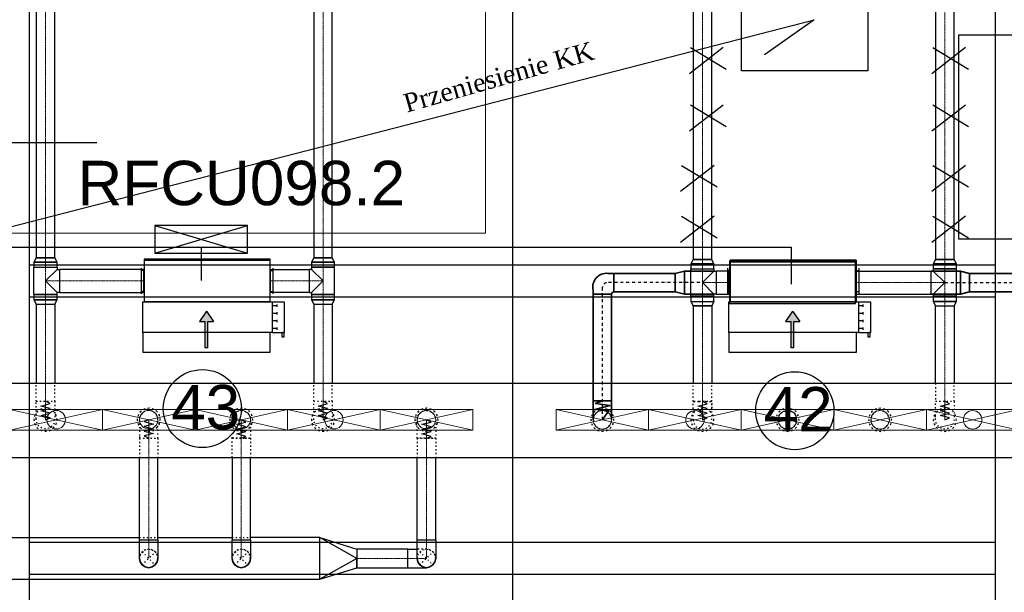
# Model space of a CAD drawing. Header units: centimetres. Extents: x -149939 to 48626, y -46000 to 152985.
# Tile 85 of 256: x -45862 to -35226, y 54138 to 60329. Entities that reach past the tile are written whole.
import ezdxf
from ezdxf import colors
from ezdxf.entities.mleader import LeaderData, LeaderLine
from ezdxf.math import Vec2, Vec3

# ---------------------------------------------------------------- set-up
doc = ezdxf.new("R2010")
doc.units = ezdxf.units.CM
doc.header["$LTSCALE"] = 50
for name, pattern in [('01-103-Went PP_poziom-0_5$0$DASHDOT', [25.4, 12.7, -6.35, 0, -6.35]), ('CADVENT_CENTERLINE', [9.9, 7.4, -1, 0.5, -1]), ('CADVENT_HIDDEN', [0.8, 0.25, -0.55]), ('Kondygnacja  -0_5$0$HIDDEN', [9.525, 6.35, -3.175]), ('Kondygnacja  -0_5$0$HIDDEN2', [4.7625, 3.175, -1.5875]), ('Osie rzutów$0$DASHDOT2', [12.7, 6.35, -3.175, 0, -3.175])]:
    doc.linetypes.add(name, pattern=pattern)
for name, color, linetype in [('01-103-Went PP_poziom-0_5$0$L_Nawiew', 7, 'Continuous'), ('bgde-nawiewDETAILS', 1, 'Continuous'), ('bgde-nawiewEXP', 7, 'Continuous'), ('bgde-nawiewHIDDEN', 250, 'Continuous'), ('bgde-wywiewSOL', 5, 'Continuous'), ('IS_zmiany 2024', 1, 'Continuous'), ('Kondygnacja  -0_5$0$ARCH_KONSTR_POWYŻEJ RZUTU', 8, 'Kondygnacja  -0_5$0$HIDDEN'), ('Kondygnacja  -0_5$0$ARCH_KONSTR_POWYŻEJ RZUTU_IST', 8, 'Kondygnacja  -0_5$0$HIDDEN2'), ('Osie rzutów$0$ARCH_INFO_OSIE_IST', 8, 'Osie rzutów$0$DASHDOT2'), ('Osie rzutów$0$ARCH_INFO_OSIE_OPISY_IST', 8, 'Continuous')]:
    doc.layers.add(name, color=color, linetype=linetype)
for name, color, linetype, lineweight in [('bgde-nawiewCEN', 7, 'Continuous', 13), ('bgde_nawiewnik', 11, 'Continuous', 5), ('RFCU', 6, 'Continuous', 30)]:
    doc.layers.add(name, color=color, linetype=linetype, lineweight=lineweight)
doc.styles.add('Arial', font='ARIAL.TTF')

# ---------------------------------------------------------------- blocks, each defined once
blk = doc.blocks.new('Osie rzutów')
at = {"layer": 'Osie rzutów$0$ARCH_INFO_OSIE_IST', "ltscale": 10}
for p, q in [((8060, 12510), (8060, 4623.26)), ((4436.04, 10400), (13655, 10400))]:
    blk.add_line(p, q, dxfattribs=at)
blk = doc.blocks.new('Kondygnacja  -0_5$0$konstrukcja istniejąca -0.5')
at = {"layer": 'Kondygnacja  -0_5$0$ARCH_KONSTR_POWYŻEJ RZUTU_IST', "ltscale": 10}
for points in [[(7538, 10975), (7538, 9825)], [(8582, 9825), (8582, 10975)], [(7538, 10267.9), (8582, 10267.9)], [(8582, 10232.9), (7538, 10232.9)], [(7538, 9967.9), (8582, 9967.9)], [(8582, 9932.9), (7538, 9932.9)]]:
    blk.add_lwpolyline(points, dxfattribs=at)
blk = doc.blocks.new('A$C066D7839')
at = {"layer": 'bgde_nawiewnik', "color": 7}
for p, q in [((-50, -11.15), (-50, 11.15)), ((-50, 11.15), (50, 11.15)), ((-50, -11.15), (50, 11.15)), ((50, -11.15), (-50, 11.15)), ((50, 11.15), (50, -11.15)), ((50, -11.15), (-50, -11.15))]:
    blk.add_line(p, q, dxfattribs=at)
blk.add_circle((0, 0), 10, dxfattribs=at)
blk = doc.blocks.new('A$C5B3E7367')
at = {"layer": '01-103-Went PP_poziom-0_5$0$L_Nawiew'}
h = blk.add_hatch(color=256, dxfattribs=at)
h.paths.add_polyline_path([(215, 704), (215, 674), (332, 674), (332, 612), (446, 689), (332, 766), (332, 704)])
h.paths.add_polyline_path([(48, 704), (48, 674), (215, 674), (215, 704)])
for p, q in [((215, 1525), (165, 1525)), ((165, 1525), (165, 1505)), ((165, 1505), (215, 1505)), ((215, 1400), (215, 1530)), ((545, 1530), (215, 1530)), ((215, 1530), (215, 1515)), ((545, 1400), (545, 1530)), ((545, 1400), (215, 1400)), ((215, 1400), (215, 1378)), ((244, 1452), (269, 1452)), ((256, 1452), (256, 1400)), ((326, 1452), (351, 1452)), ((339, 1452), (339, 1400)), ((409, 1452), (434, 1452)), ((421, 1452), (421, 1400)), ((491, 1452), (516, 1452)), ((504, 1452), (504, 1400)), ((545, 0), (545, 1400)), ((0, 1378), (215, 1378)), ((0, 0), (0, 1378)), ((215, 1378), (215, 0)), ((446, 689), (332, 766)), ((332, 704), (332, 766)), ((48, 704), (332, 704)), ((48, 704), (48, 674)), ((48, 674), (332, 674)), ((446, 689), (332, 612)), ((332, 612), (332, 674)), ((215, 0), (0, 0)), ((215, 0), (545, 0))]:
    blk.add_line(p, q, dxfattribs=at)
blk = doc.blocks.new('A$C53CA46B8')
at = {"layer": 'bgde-wywiewSOL'}
for p, q in [((200, 481), (-250, 481)), ((-250, 481), (-250, -879)), ((113, 511), (-162, 511)), ((-137, 481), (-137, 511)), ((88, 481), (88, 511)), ((200, 481), (200, -879)), ((200, -879), (-250, -879)), ((113, -909), (-162, -909)), ((-137, -879), (-137, -909)), ((88, -879), (88, -909))]:
    blk.add_line(p, q, dxfattribs=at)
at = {"layer": '01-103-Went PP_poziom-0_5$0$L_Nawiew'}
blk.add_blockref('A$C5B3E7367', (-795, -894), dxfattribs=at)
blk = doc.blocks.new('A$C6620F7D7')
at = {"layer": 'IS_zmiany 2024', "color": 1, "lineweight": 35}
for p, q in [((-1948, 853, -3110), (-2674, 853, -3110)), ((-2609, 653, -3110), (-2609, 853, -3110)), ((-1948, 853, -3110), (-1848, 878, -3110)), ((-1948, 653, -3110), (-1948, 853, -3110)), ((-1531, 878, -3110), (-1848, 878, -3110)), ((-1848, 628, -3110), (-1848, 878, -3110)), ((816, 878, -3110), (1133, 878, -3110)), ((1133, 628, -3110), (1133, 878, -3110)), ((1233, 853, -3110), (1133, 878, -3110)), ((1233, 653, -3110), (1233, 853, -3110)), ((1233, 853, -3110), (2506, 853, -3110)), ((2441, 653, -3110), (2441, 853, -3110)), ((-2834, -730, -3110), (-2834, 673, -3110)), ((-1948, 653, -3110), (-2609, 653, -3110)), ((-1848, 628, -3110), (-1948, 653, -3110)), ((1133, 628, -3110), (1233, 653, -3110)), ((1233, 653, -3110), (2441, 653, -3110)), ((2666, -730, -3110), (2666, 673, -3110)), ((-2634, 628, -3110), (-2834, 628, -3110)), ((-2634, -730, -3110), (-2634, 628, -3110)), ((-1531, 628, -3110), (-1848, 628, -3110)), ((816, 628, -3110), (1133, 628, -3110)), ((2466, -730, -3110), (2466, 628, -3110)), ((2466, 628, -3110), (2666, 628, -3110)), ((-2634, -524, -3110), (-2834, -524, -3110)), ((-2734, -524, -3110), (-2813, -555, -3110)), ((2466, -524, -3110), (2666, -524, -3110)), ((2566, -524, -3110), (2645, -555, -3110)), ((-2649, -576, -3110), (-2816, -619, -2123)), ((-2816, -619, -2123), (-2666, -628, -3110)), ((-2813, -555, -3110), (-2649, -576, -3110)), ((-2666, -628, -3110), (-2734, -730, -3110)), ((2645, -555, -3110), (2481, -576, -3110)), ((2481, -576, -3110), (2648, -619, -2123)), ((2648, -619, -2123), (2498, -628, -3110)), ((2498, -628, -3110), (2566, -730, -3110))]:
    blk.add_line(p, q, dxfattribs=at)
at = {"layer": 'IS_zmiany 2024', "color": 250, "linetype": '01-103-Went PP_poziom-0_5$0$DASHDOT', "ltscale": 0.05}
for p, q in [((-1681, 753, -3110), (-2690, 753, -3110)), ((966, 753, -3110), (2522, 753, -3110)), ((-2734, -730, -2123), (-2734, 688, -2123)), ((2566, -730, -3110), (2566, 688, -3110))]:
    blk.add_line(p, q, dxfattribs=at)
at = {"layer": 'IS_zmiany 2024', "color": 1, "lineweight": 35}
for centre, radius, start, end in [((-2690, 706, -3110), 148, 83.9263, 192.8066), ((2522, 706, -3110), 148, 347.1934, 96.0737), ((-2609, 628, -3110), 25, 90, 180), ((2441, 628, -3110), 25, 0, 90)]:
    blk.add_arc(centre, radius, start, end, dxfattribs=at)
at = {"layer": 'IS_zmiany 2024', "color": 250, "linetype": '01-103-Went PP_poziom-0_5$0$DASHDOT', "ltscale": 0.05}
for centre, start, end in [((-2677, 696, -3110), 102.9831, 188.4251), ((2509, 696, -3110), 351.5749, 77.0169)]:
    blk.add_arc(centre, 58, start, end, dxfattribs=at)

msp = doc.modelspace()

# ---------------------------------------------------------------- linework, layer by layer
at = {"layer": 'bgde-nawiewCEN', "linetype": 'CADVENT_CENTERLINE', "ltscale": 0.06}
for p, q in [((-45583.864, 57755.046), (-45583.864, 61796.041)), ((-42585.602, 57755.046), (-42585.602, 61796.041)), ((-38487.163, 57736.936), (-38487.163, 61796.041)), ((-35867.838, 57736.936), (-35867.838, 61796.041)), ((-45583.864, 57652.046), (-45583.864, 57755.046)), ((-45583.864, 57652.046), (-45583.864, 57504.046)), ((-42585.602, 57652.046), (-42585.602, 57755.046)), ((-42585.602, 57652.046), (-42585.602, 57504.046)), ((-38487.163, 57633.936), (-38487.163, 57736.936)), ((-35867.838, 57633.936), (-35867.838, 57736.936)), ((-38487.163, 57633.936), (-38487.163, 57485.936)), ((-35867.838, 57633.936), (-35867.838, 57485.936)), ((-45583.864, 57504.046), (-45583.864, 57356.046)), ((-45433.864, 57504.046), (-45583.864, 57504.046)), ((-45433.864, 57504.046), (-44521.109, 57504.046)), ((-44517.109, 57504.046), (-44521.109, 57504.046)), ((-43157.109, 57504.046), (-43153.109, 57504.046)), ((-42735.602, 57504.046), (-43153.109, 57504.046)), ((-42735.602, 57504.046), (-42585.602, 57504.046)), ((-42585.602, 57504.046), (-42585.602, 57356.046)), ((-38487.163, 57485.936), (-38487.163, 57337.936)), ((-38337.163, 57485.936), (-38487.163, 57485.936)), ((-38337.163, 57485.936), (-38197.163, 57485.936)), ((-38193.163, 57485.936), (-38197.163, 57485.936)), ((-36833.163, 57485.936), (-36829.163, 57485.936)), ((-36017.838, 57485.936), (-36829.163, 57485.936)), ((-36017.838, 57485.936), (-35867.838, 57485.936)), ((-35867.838, 57485.936), (-35867.838, 57337.936)), ((-45583.864, 57356.046), (-45583.864, 57253.046)), ((-42585.602, 57356.046), (-42585.602, 57253.046)), ((-38487.163, 57337.936), (-38487.163, 57234.936)), ((-35867.838, 57337.936), (-35867.838, 57234.936)), ((-45583.864, 57253.046), (-45583.864, 56203.959)), ((-42585.602, 57253.046), (-42585.602, 56203.959)), ((-38487.163, 57234.936), (-38487.163, 56201.63)), ((-35867.838, 57234.936), (-35867.838, 56202.697)), ((-45583.864, 56203.959), (-45583.864, 56185.263)), ((-45583.864, 56185.263), (-45583.864, 56134.152)), ((-42585.602, 56203.959), (-42585.602, 56185.263)), ((-42585.602, 56185.263), (-42585.602, 56134.152)), ((-38487.163, 56201.63), (-38487.163, 56182.934)), ((-38487.163, 56182.934), (-38487.163, 56131.822)), ((-35867.838, 56202.697), (-35867.838, 56184.001)), ((-35867.838, 56184.001), (-35867.838, 56132.89)), ((-45583.864, 56134.152), (-45583.864, 56106.359)), ((-45583.864, 56106.359), (-45583.864, 56082.833)), ((-45583.864, 56082.833), (-45583.864, 56063.218)), ((-45583.864, 56063.218), (-45583.864, 56047.159)), ((-42585.602, 56134.152), (-42585.602, 56106.359)), ((-42585.602, 56106.359), (-42585.602, 56082.833)), ((-42585.602, 56082.833), (-42585.602, 56063.218)), ((-42585.602, 56063.218), (-42585.602, 56047.159)), ((-38487.163, 56131.822), (-38487.163, 56104.03)), ((-38487.163, 56104.03), (-38487.163, 56080.504)), ((-38487.163, 56080.504), (-38487.163, 56060.889)), ((-38487.163, 56060.889), (-38487.163, 56044.83)), ((-35867.838, 56132.89), (-35867.838, 56105.097)), ((-35867.838, 56105.097), (-35867.838, 56081.572)), ((-35867.838, 56081.572), (-35867.838, 56061.957)), ((-35867.838, 56061.957), (-35867.838, 56045.897)), ((-45583.864, 56047.159), (-45583.864, 56034.3)), ((-45583.864, 56034.3), (-45583.864, 56024.285)), ((-45583.864, 56024.285), (-45583.864, 56016.759)), ((-45583.864, 56016.759), (-45583.864, 56011.366)), ((-45583.864, 56011.366), (-45583.864, 56007.752)), ((-45583.864, 56007.752), (-45583.864, 56005.559)), ((-45583.864, 56005.559), (-45583.864, 56004.433)), ((-45583.864, 56004.433), (-45583.864, 56003.959)), ((-44468.407, 56003.485), (-44468.407, 56003.959)), ((-44468.407, 56002.359), (-44468.407, 56003.485)), ((-44468.407, 56000.166), (-44468.407, 56002.359)), ((-44468.407, 55996.552), (-44468.407, 56000.166)), ((-44468.407, 55991.159), (-44468.407, 55996.552)), ((-44468.407, 55983.633), (-44468.407, 55991.159)), ((-44468.407, 55973.618), (-44468.407, 55983.633)), ((-44468.407, 55960.759), (-44468.407, 55973.618)), ((-44468.407, 55944.7), (-44468.407, 55960.759)), ((-43468.407, 56003.959), (-43468.407, 56003.485)), ((-43468.407, 56003.485), (-43468.407, 56002.359)), ((-43468.407, 56002.359), (-43468.407, 56000.166)), ((-43468.407, 56000.166), (-43468.407, 55996.552)), ((-43468.407, 55996.552), (-43468.407, 55991.159)), ((-43468.407, 55991.159), (-43468.407, 55983.633)), ((-43468.407, 55983.633), (-43468.407, 55973.618)), ((-43468.407, 55973.618), (-43468.407, 55960.759)), ((-43468.407, 55960.759), (-43468.407, 55944.7)), ((-42585.602, 56047.159), (-42585.602, 56034.3)), ((-42585.602, 56034.3), (-42585.602, 56024.285)), ((-42585.602, 56024.285), (-42585.602, 56016.759)), ((-42585.602, 56016.759), (-42585.602, 56011.366)), ((-42585.602, 56011.366), (-42585.602, 56007.752)), ((-42585.602, 56007.752), (-42585.602, 56005.559)), ((-42585.602, 56005.559), (-42585.602, 56004.433)), ((-42585.602, 56004.433), (-42585.602, 56003.959)), ((-41468.407, 56003.959), (-41468.407, 56003.485)), ((-41468.407, 56003.485), (-41468.407, 56002.359)), ((-41468.407, 56002.359), (-41468.407, 56000.166)), ((-41468.407, 56000.166), (-41468.407, 55996.552)), ((-41468.407, 55996.552), (-41468.407, 55991.159)), ((-41468.407, 55991.159), (-41468.407, 55983.633)), ((-41468.407, 55983.633), (-41468.407, 55973.618)), ((-41468.407, 55973.618), (-41468.407, 55960.759)), ((-41468.407, 55960.759), (-41468.407, 55944.7)), ((-38487.163, 56044.83), (-38487.163, 56031.971)), ((-38487.163, 56031.971), (-38487.163, 56021.956)), ((-38487.163, 56021.956), (-38487.163, 56014.43)), ((-38487.163, 56014.43), (-38487.163, 56009.037)), ((-38487.163, 56009.037), (-38487.163, 56005.422)), ((-38487.163, 56005.422), (-38487.163, 56003.23)), ((-38487.163, 56003.23), (-38487.163, 56002.104)), ((-38487.163, 56002.104), (-38487.163, 56001.63)), ((-35867.838, 56045.897), (-35867.838, 56033.038)), ((-35867.838, 56033.038), (-35867.838, 56023.023)), ((-35867.838, 56023.023), (-35867.838, 56015.497)), ((-35867.838, 56015.497), (-35867.838, 56010.105)), ((-35867.838, 56010.105), (-35867.838, 56006.49)), ((-35867.838, 56006.49), (-35867.838, 56004.297)), ((-35867.838, 56004.297), (-35867.838, 56003.172)), ((-35867.838, 56003.172), (-35867.838, 56002.697)), ((-44468.407, 55925.085), (-44468.407, 55944.7)), ((-44468.407, 55901.559), (-44468.407, 55925.085)), ((-44468.407, 55873.766), (-44468.407, 55901.559)), ((-44468.407, 55822.655), (-44468.407, 55873.766)), ((-43468.407, 55944.7), (-43468.407, 55925.085)), ((-43468.407, 55925.085), (-43468.407, 55901.559)), ((-43468.407, 55901.559), (-43468.407, 55873.766)), ((-43468.407, 55873.766), (-43468.407, 55822.655)), ((-41468.407, 55944.7), (-41468.407, 55925.085)), ((-41468.407, 55925.085), (-41468.407, 55901.559)), ((-41468.407, 55901.559), (-41468.407, 55873.766)), ((-41468.407, 55873.766), (-41468.407, 55822.655)), ((-44468.407, 55803.959), (-44468.407, 55822.655)), ((-44468.407, 54704.046), (-44468.407, 55803.959)), ((-43468.407, 55822.655), (-43468.407, 55803.959)), ((-43468.407, 54704.046), (-43468.407, 55803.959)), ((-41468.407, 55822.655), (-41468.407, 55803.959)), ((-41468.407, 54704.046), (-41468.407, 55803.959)), ((-44468.407, 54704.046), (-44468.407, 54504.046)), ((-43468.407, 54704.046), (-43468.407, 54504.046)), ((-41468.407, 54704.046), (-41468.407, 54504.046)), ((-42220.939, 54504.046), (-41668.407, 54504.046)), ((-41668.407, 54504.046), (-41468.407, 54504.046))]:
    msp.add_line(p, q, dxfattribs=at)
at = {"layer": 'bgde-nawiewDETAILS', "linetype": 'CADVENT_HIDDEN'}
for p, q in [((-44539.118, 54433.336), (-44397.697, 54574.757)), ((-44539.118, 54574.757), (-44397.697, 54433.336)), ((-43539.118, 54433.336), (-43397.697, 54574.757)), ((-43539.118, 54574.757), (-43397.697, 54433.336)), ((-41539.118, 54433.336), (-41397.697, 54574.757)), ((-41539.118, 54574.757), (-41397.697, 54433.336))]:
    msp.add_line(p, q, dxfattribs=at)
at = {"layer": 'bgde-nawiewEXP', "linetype": 'Continuous'}
for points in [[(-45683.864, 57755.046), (-45483.864, 57755.046), (-45483.864, 61796.041), (-45683.864, 61796.041)], [(-42685.602, 57755.046), (-42485.602, 57755.046), (-42485.602, 61796.041), (-42685.602, 61796.041)], [(-38587.163, 57736.936), (-38387.163, 57736.936), (-38387.163, 61796.041), (-38587.163, 61796.041)], [(-35967.838, 57736.936), (-35767.838, 57736.936), (-35767.838, 61796.041), (-35967.838, 61796.041)], [(-45708.864, 57706.889), (-45458.864, 57706.889), (-45483.864, 57755.046), (-45683.864, 57755.046)], [(-45708.864, 57652.046), (-45458.864, 57652.046), (-45458.864, 57706.889), (-45708.864, 57706.889)], [(-44517.109, 57729.046), (-43157.109, 57729.046), (-43157.109, 57739.046), (-44517.109, 57739.046)], [(-44517.109, 57279.046), (-43157.109, 57279.046), (-43157.109, 57729.046), (-44517.109, 57729.046)], [(-42735.602, 57379.046), (-42710.602, 57379.046), (-42710.602, 57356.046), (-42460.602, 57356.046), (-42460.602, 57652.046), (-42710.602, 57652.046), (-42710.602, 57629.046), (-42735.602, 57629.046), (-42735.602, 57388.561)], [(-42710.602, 57706.889), (-42460.602, 57706.889), (-42485.602, 57755.046), (-42685.602, 57755.046)], [(-42710.602, 57652.046), (-42460.602, 57652.046), (-42460.602, 57706.889), (-42710.602, 57706.889)], [(-38612.163, 57688.779), (-38362.163, 57688.779), (-38387.163, 57736.936), (-38587.163, 57736.936)], [(-38612.163, 57633.936), (-38362.163, 57633.936), (-38362.163, 57688.779), (-38612.163, 57688.779)], [(-38193.163, 57710.936), (-36833.163, 57710.936), (-36833.163, 57720.936), (-38193.163, 57720.936)], [(-38193.163, 57260.936), (-36833.163, 57260.936), (-36833.163, 57710.936), (-38193.163, 57710.936)], [(-35992.838, 57688.779), (-35742.838, 57688.779), (-35767.838, 57736.936), (-35967.838, 57736.936)], [(-35992.838, 57633.936), (-35742.838, 57633.936), (-35742.838, 57688.779), (-35992.838, 57688.779)], [(-45433.864, 57379.046), (-44521.109, 57379.046), (-44521.109, 57629.046), (-45433.864, 57629.046), (-45433.864, 57388.561)], [(-43153.109, 57379.046), (-43153.109, 57629.046), (-42735.602, 57629.046), (-42735.602, 57379.046)], [(-38337.163, 57360.936), (-38197.163, 57360.936), (-38197.163, 57610.936), (-38337.163, 57610.936), (-38337.163, 57370.451)], [(-36017.838, 57360.936), (-35992.838, 57360.936), (-35992.838, 57337.936), (-35742.838, 57337.936), (-35742.838, 57633.936), (-35992.838, 57633.936), (-35992.838, 57610.936), (-36017.838, 57610.936), (-36017.838, 57370.451)], [(-45708.864, 57301.203), (-45458.864, 57301.203), (-45458.864, 57356.046), (-45708.864, 57356.046)], [(-42710.602, 57301.203), (-42460.602, 57301.203), (-42460.602, 57356.046), (-42710.602, 57356.046)], [(-38612.163, 57283.093), (-38362.163, 57283.093), (-38362.163, 57337.936), (-38612.163, 57337.936)], [(-35992.838, 57283.093), (-35742.838, 57283.093), (-35742.838, 57337.936), (-35992.838, 57337.936)], [(-45708.864, 57301.203), (-45683.864, 57253.046), (-45483.864, 57253.046), (-45458.864, 57301.203), (-45699.349, 57301.203)], [(-42710.602, 57301.203), (-42685.602, 57253.046), (-42485.602, 57253.046), (-42460.602, 57301.203), (-42701.087, 57301.203)], [(-35992.838, 57283.093), (-35967.838, 57234.936), (-35767.838, 57234.936), (-35742.838, 57283.093), (-35983.323, 57283.093)], [(-51077.187, 55595.52), (-9318.667, 55595.52), (-9318.667, 56395.52), (-51077.187, 56395.52), (-51077.187, 55995.517)], [(-44568.407, 54504.046), (-44568.407, 54704.046), (-44368.407, 54704.046), (-44368.407, 54504.046), (-44376.019, 54465.778), (-44397.697, 54433.336), (-44430.139, 54411.658), (-44468.407, 54404.046), (-44506.676, 54411.658), (-44539.118, 54433.336), (-44560.795, 54465.778)], [(-43568.407, 54504.046), (-43568.407, 54704.046), (-43368.407, 54704.046), (-43368.407, 54504.046), (-43376.019, 54465.778), (-43397.697, 54433.336), (-43430.139, 54411.658), (-43468.407, 54404.046), (-43506.676, 54411.658), (-43539.118, 54433.336), (-43560.795, 54465.778)], [(-42220.938, 54433.336), (-42220.938, 54404.046), (-41668.407, 54404.046), (-41668.407, 54604.046), (-42220.938, 54604.046), (-42220.938, 54465.778)], [(-44568.407, 54504.046), (-44560.795, 54465.778), (-44539.118, 54433.336), (-44506.676, 54411.658), (-44468.407, 54404.046), (-44430.139, 54411.658), (-44397.697, 54433.336), (-44376.019, 54465.778), (-44368.407, 54504.046), (-44376.019, 54465.778), (-44397.697, 54433.336), (-44430.139, 54411.658), (-44468.407, 54404.046), (-44506.676, 54411.658), (-44539.118, 54433.336), (-44560.795, 54465.778)], [(-43568.407, 54504.046), (-43560.795, 54465.778), (-43539.118, 54433.336), (-43506.676, 54411.658), (-43468.407, 54404.046), (-43430.139, 54411.658), (-43397.697, 54433.336), (-43376.019, 54465.778), (-43368.407, 54504.046), (-43376.019, 54465.778), (-43397.697, 54433.336), (-43430.139, 54411.658), (-43468.407, 54404.046), (-43506.676, 54411.658), (-43539.118, 54433.336), (-43560.795, 54465.778)], [(-42620.939, 54279.046), (-42220.939, 54404.046), (-42220.939, 54504.046)]]:
    msp.add_lwpolyline(points, close=True, dxfattribs=at)
for points in [[(-45708.864, 57356.046), (-45708.864, 57652.046), (-45458.864, 57652.046), (-45458.864, 57629.046)], [(-45708.864, 57356.046), (-45458.864, 57356.046), (-45458.864, 57379.046), (-45583.864, 57504.046), (-45458.864, 57629.046), (-45433.864, 57629.046), (-45433.864, 57379.046), (-45458.864, 57379.046)], [(-44521.109, 57379.046), (-44521.109, 57629.046), (-44517.109, 57629.046)], [(-43157.109, 57379.046), (-43153.109, 57379.046), (-43153.109, 57629.046), (-43157.109, 57629.046)], [(-42710.602, 57379.046), (-42585.602, 57504.046), (-42710.602, 57629.046)], [(-38612.163, 57337.936), (-38612.163, 57633.936), (-38362.163, 57633.936), (-38362.163, 57610.936)], [(-38612.163, 57337.936), (-38362.163, 57337.936), (-38362.163, 57360.936), (-38487.163, 57485.936), (-38362.163, 57610.936), (-38337.163, 57610.936), (-38337.163, 57360.936), (-38362.163, 57360.936)], [(-38197.163, 57360.936), (-38197.163, 57610.936), (-38193.163, 57610.936)], [(-36833.163, 57360.936), (-36829.163, 57360.936), (-36829.163, 57610.936), (-36833.163, 57610.936)], [(-36829.163, 57360.936), (-36829.163, 57610.936), (-36017.838, 57610.936), (-36017.838, 57370.451)], [(-35992.838, 57360.936), (-35867.838, 57485.936), (-35992.838, 57610.936)], [(-44521.109, 57379.046), (-44517.109, 57379.046)], [(-38197.163, 57360.936), (-38193.163, 57360.936)], [(-36829.163, 57360.936), (-36017.838, 57360.936), (-36017.838, 57370.451), (-36017.838, 57360.936)], [(-45683.864, 57253.046), (-45683.864, 56395.52)], [(-45683.864, 57253.046), (-45483.864, 57253.046), (-45483.864, 56395.52)], [(-42685.602, 57253.046), (-42685.602, 56395.52)], [(-42685.602, 57253.046), (-42485.602, 57253.046), (-42485.602, 56395.52)], [(-38612.163, 57283.093), (-38587.163, 57234.936), (-38557.873, 57234.936)], [(-38612.163, 57283.093), (-38362.163, 57283.093), (-38387.163, 57234.936), (-38557.873, 57234.936)], [(-38587.163, 57234.936), (-38587.163, 56395.52)], [(-38587.163, 57234.936), (-38387.163, 57234.936), (-38387.163, 56395.52)], [(-38557.873, 57234.936), (-38579.551, 57234.936)], [(-38557.873, 57234.936), (-38525.431, 57234.936)], [(-35967.838, 56395.52), (-35967.838, 57234.936), (-35767.838, 57234.936), (-35767.838, 56395.52)], [(-44568.407, 54704.046), (-44368.407, 54704.046), (-44368.407, 55595.52)], [(-44568.407, 54704.046), (-44568.407, 55595.52)], [(-43568.407, 55595.52), (-43568.407, 54704.046), (-43368.407, 54704.046), (-43368.407, 55595.52)], [(-41568.407, 54704.046), (-41368.407, 54704.046), (-41368.407, 55595.52)], [(-41568.407, 54704.046), (-41568.407, 55595.52)], [(-53675.943, 54279.046), (-42620.939, 54279.046), (-42620.939, 54729.046), (-43368.407, 54729.046)], [(-46034.019, 54729.046), (-44568.407, 54729.046)], [(-44368.407, 54729.046), (-43568.407, 54729.046)], [(-42620.939, 54279.046), (-42620.939, 54729.046), (-42220.939, 54604.046), (-42220.939, 54504.046), (-42620.939, 54729.046)], [(-41668.407, 54404.046), (-41468.407, 54404.046), (-41506.676, 54411.658), (-41539.118, 54433.336), (-41560.795, 54465.778), (-41568.407, 54504.046), (-41568.407, 54704.046), (-41368.407, 54704.046), (-41368.407, 54504.046), (-41376.019, 54465.778), (-41397.697, 54433.336), (-41430.139, 54411.658), (-41468.407, 54404.046), (-41506.676, 54411.658), (-41539.118, 54433.336), (-41560.795, 54465.778), (-41568.407, 54504.046), (-41560.795, 54465.778), (-41539.118, 54433.336), (-41506.676, 54411.658), (-41468.407, 54404.046), (-41430.139, 54411.658), (-41397.697, 54433.336), (-41376.019, 54465.778), (-41368.407, 54504.046), (-41376.019, 54465.778), (-41397.697, 54433.336), (-41430.139, 54411.658), (-41468.407, 54404.046)], [(-41668.407, 54404.046), (-41668.407, 54604.046), (-41568.407, 54604.046)]]:
    msp.add_lwpolyline(points, dxfattribs=at)
at = {"layer": 'bgde-nawiewHIDDEN', "linetype": 'CADVENT_HIDDEN'}
for points in [[(-44517.109, 57379.046), (-44517.109, 57629.046)], [(-43157.109, 57379.046), (-43157.109, 57629.046)], [(-38193.163, 57360.936), (-38193.163, 57610.936)], [(-36833.163, 57360.936), (-36833.163, 57610.936)], [(-45683.864, 56203.959), (-45483.864, 56203.959), (-45483.864, 56395.52)], [(-45683.864, 56203.959), (-45683.864, 56395.52)], [(-42685.602, 56203.959), (-42485.602, 56203.959), (-42485.602, 56395.52)], [(-42685.602, 56203.959), (-42685.602, 56395.52)], [(-38587.163, 56001.63), (-38587.163, 56201.63), (-38579.551, 56201.63), (-38579.551, 56201.63), (-38525.431, 56201.63), (-38525.431, 56201.63), (-38587.163, 56201.63), (-38587.163, 56395.52)], [(-38387.163, 56201.63), (-38387.163, 56395.52)], [(-35967.838, 56395.52), (-35967.838, 56202.698), (-35767.838, 56202.698), (-35767.838, 56395.52)], [(-38587.163, 56001.63), (-38579.551, 55963.361), (-38557.873, 55930.919), (-38525.431, 55909.242), (-38487.163, 55901.63), (-38448.894, 55909.242), (-38416.452, 55930.919), (-38394.775, 55963.361), (-38387.163, 56001.63), (-38387.163, 56201.63), (-38525.431, 56201.63)], [(-38525.431, 56201.63), (-38448.894, 56201.63)], [(-38448.894, 56201.63), (-38487.163, 56201.63)], [(-38448.894, 56201.63), (-38387.163, 56201.63)], [(-38387.163, 56201.63), (-38394.775, 56201.63)], [(-38387.163, 56182.934), (-38387.163, 56131.822)], [(-43568.407, 55595.52), (-43568.407, 55803.959), (-43430.139, 55803.959), (-43430.139, 55803.959), (-43568.407, 55803.959), (-43568.407, 56003.959), (-43560.795, 56042.227), (-43539.118, 56074.67), (-43506.676, 56096.347), (-43468.407, 56103.959), (-43430.139, 56096.347), (-43397.697, 56074.67), (-43376.019, 56042.227), (-43368.407, 56003.959), (-43368.407, 55803.959), (-43430.139, 55803.959), (-43430.139, 55803.959), (-43368.407, 55803.959), (-43368.407, 55595.52)], [(-37667.838, 56002.697), (-37660.226, 56040.966), (-37638.549, 56073.408), (-37606.106, 56095.085), (-37567.838, 56102.697), (-37529.57, 56095.085), (-37497.127, 56073.408), (-37475.45, 56040.966)], [(-37667.838, 56002.697), (-37660.226, 56040.966), (-37638.549, 56073.408), (-37606.106, 56095.085), (-37567.838, 56102.697), (-37529.57, 56095.085)], [(-37667.838, 56002.697), (-37660.226, 55964.429), (-37638.549, 55931.987), (-37606.106, 55910.31), (-37567.838, 55902.697), (-37529.57, 55910.31), (-37497.127, 55931.987), (-37475.45, 55964.429), (-37467.838, 56002.697), (-37475.45, 56040.966), (-37497.127, 56073.408), (-37529.57, 56095.085)], [(-37529.57, 56095.085), (-37567.838, 56102.697)], [(-37529.57, 56095.085), (-37497.127, 56073.408)], [(-37529.57, 55910.31), (-37497.127, 55931.987), (-37475.45, 55964.429), (-37467.838, 56002.697), (-37475.45, 56040.966), (-37497.127, 56073.408)], [(-37667.838, 56002.697), (-37660.226, 55964.429), (-37638.549, 55931.987), (-37606.106, 55910.31), (-37567.838, 55902.697), (-37529.57, 55910.31)], [(-37529.57, 55910.31), (-37567.838, 55902.697)], [(-44568.407, 55803.959), (-44368.407, 55803.959), (-44368.407, 55595.52)], [(-44568.407, 55803.959), (-44568.407, 55595.52)], [(-41568.407, 55803.959), (-41368.407, 55803.959), (-41368.407, 55595.52)], [(-41568.407, 55803.959), (-41568.407, 55595.52)], [(-44568.407, 54729.046), (-44368.407, 54729.046)], [(-43568.407, 54729.046), (-43368.407, 54729.046)], [(-41568.407, 54504.046), (-41560.795, 54542.315), (-41539.118, 54574.757), (-41506.676, 54596.434), (-41468.407, 54604.046), (-41568.407, 54604.046)], [(-41568.407, 54504.046), (-41560.795, 54542.315), (-41539.118, 54574.757), (-41506.676, 54596.434), (-41468.407, 54604.046), (-41430.139, 54596.434), (-41397.697, 54574.757), (-41376.019, 54542.315), (-41368.407, 54504.046), (-41376.019, 54542.315), (-41397.697, 54574.757), (-41430.139, 54596.434), (-41468.407, 54604.046)]]:
    msp.add_lwpolyline(points, dxfattribs=at)
for points in [[(-45683.864, 56016.759), (-45683.864, 56203.959), (-45483.864, 56203.959), (-45483.864, 56003.959), (-45491.476, 55965.691), (-45513.154, 55933.248), (-45545.596, 55911.571), (-45583.864, 55903.959), (-45622.133, 55911.571), (-45654.575, 55933.248), (-45676.252, 55965.691), (-45683.864, 56003.959), (-45683.864, 56011.366)], [(-42685.602, 56003.959), (-42685.602, 56203.959), (-42485.602, 56203.959), (-42485.602, 56003.959), (-42493.214, 55965.691), (-42514.891, 55933.248), (-42547.333, 55911.571), (-42585.602, 55903.959), (-42623.87, 55911.571), (-42656.312, 55933.248), (-42677.99, 55965.691)], [(-35967.838, 56045.897), (-35967.838, 56202.697), (-35767.838, 56202.697), (-35767.838, 56002.697), (-35775.45, 55964.429), (-35797.127, 55931.987), (-35829.57, 55910.31), (-35867.838, 55902.697), (-35906.106, 55910.31), (-35938.549, 55931.987), (-35960.226, 55964.429), (-35967.838, 56002.697), (-35967.838, 56033.038)], [(-45708.864, 56003.959), (-45699.349, 55956.123), (-45672.253, 55915.571), (-45631.7, 55888.474), (-45583.864, 55878.959), (-45536.029, 55888.474), (-45495.476, 55915.571), (-45468.38, 55956.123), (-45458.864, 56003.959), (-45468.38, 56051.794), (-45495.476, 56092.347), (-45536.029, 56119.444), (-45583.864, 56128.959), (-45631.7, 56119.444), (-45672.253, 56092.347), (-45699.349, 56051.794)], [(-45708.864, 56003.959), (-45699.349, 55956.123), (-45672.253, 55915.571), (-45631.7, 55888.474), (-45583.864, 55878.959), (-45536.029, 55888.474), (-45495.476, 55915.571), (-45468.38, 55956.123), (-45458.864, 56003.959), (-45468.38, 56051.794), (-45495.476, 56092.347), (-45536.029, 56119.444), (-45583.864, 56128.959), (-45631.7, 56119.444), (-45672.253, 56092.347), (-45699.349, 56051.794)], [(-44593.407, 56003.959), (-44583.892, 55956.123), (-44556.796, 55915.571), (-44516.243, 55888.474), (-44468.407, 55878.959), (-44420.572, 55888.474), (-44380.019, 55915.571), (-44352.922, 55956.123), (-44343.407, 56003.959), (-44352.922, 56051.794), (-44380.019, 56092.347), (-44420.572, 56119.444), (-44468.407, 56128.959), (-44516.243, 56119.444), (-44556.796, 56092.347), (-44583.892, 56051.794)], [(-44593.407, 56003.959), (-44583.892, 55956.123), (-44556.796, 55915.571), (-44516.243, 55888.474), (-44468.407, 55878.959), (-44420.572, 55888.474), (-44380.019, 55915.571), (-44352.922, 55956.123), (-44343.407, 56003.959), (-44352.922, 56051.794), (-44380.019, 56092.347), (-44420.572, 56119.444), (-44468.407, 56128.959), (-44516.243, 56119.444), (-44556.796, 56092.347), (-44583.892, 56051.794)], [(-44568.407, 55803.959), (-44368.407, 55803.959), (-44368.407, 56003.959), (-44376.019, 56042.227), (-44397.697, 56074.67), (-44430.139, 56096.347), (-44468.407, 56103.959), (-44506.676, 56096.347), (-44539.118, 56074.67), (-44560.795, 56042.227), (-44568.407, 56003.959), (-44568.407, 55822.655)], [(-43593.407, 56003.959), (-43583.892, 55956.123), (-43556.796, 55915.571), (-43516.243, 55888.474), (-43468.407, 55878.959), (-43420.572, 55888.474), (-43380.019, 55915.571), (-43352.922, 55956.123), (-43343.407, 56003.959), (-43352.922, 56051.794), (-43380.019, 56092.347), (-43420.572, 56119.444), (-43468.407, 56128.959), (-43516.243, 56119.444), (-43556.796, 56092.347), (-43583.892, 56051.794)], [(-43593.407, 56003.959), (-43583.892, 55956.123), (-43556.796, 55915.571), (-43516.243, 55888.474), (-43468.407, 55878.959), (-43420.572, 55888.474), (-43380.019, 55915.571), (-43352.922, 55956.123), (-43343.407, 56003.959), (-43352.922, 56051.794), (-43380.019, 56092.347), (-43420.572, 56119.444), (-43468.407, 56128.959), (-43516.243, 56119.444), (-43556.796, 56092.347), (-43583.892, 56051.794)], [(-42710.602, 56003.959), (-42701.087, 55956.123), (-42673.99, 55915.571), (-42633.437, 55888.474), (-42585.602, 55878.959), (-42537.766, 55888.474), (-42497.213, 55915.571), (-42470.117, 55956.123), (-42460.602, 56003.959), (-42470.117, 56051.794), (-42497.213, 56092.347), (-42537.766, 56119.444), (-42585.602, 56128.959), (-42633.437, 56119.444), (-42673.99, 56092.347), (-42701.087, 56051.794)], [(-42710.602, 56003.959), (-42701.087, 55956.123), (-42673.99, 55915.571), (-42633.437, 55888.474), (-42585.602, 55878.959), (-42537.766, 55888.474), (-42497.213, 55915.571), (-42470.117, 55956.123), (-42460.602, 56003.959), (-42470.117, 56051.794), (-42497.213, 56092.347), (-42537.766, 56119.444), (-42585.602, 56128.959), (-42633.437, 56119.444), (-42673.99, 56092.347), (-42701.087, 56051.794)], [(-41593.407, 56003.959), (-41583.892, 55956.123), (-41556.796, 55915.571), (-41516.243, 55888.474), (-41468.407, 55878.959), (-41420.572, 55888.474), (-41380.019, 55915.571), (-41352.922, 55956.123), (-41343.407, 56003.959), (-41352.922, 56051.794), (-41380.019, 56092.347), (-41420.572, 56119.444), (-41468.407, 56128.959), (-41516.243, 56119.444), (-41556.796, 56092.347), (-41583.892, 56051.794)], [(-41593.407, 56003.959), (-41583.892, 55956.123), (-41556.796, 55915.571), (-41516.243, 55888.474), (-41468.407, 55878.959), (-41420.572, 55888.474), (-41380.019, 55915.571), (-41352.922, 55956.123), (-41343.407, 56003.959), (-41352.922, 56051.794), (-41380.019, 56092.347), (-41420.572, 56119.444), (-41468.407, 56128.959), (-41516.243, 56119.444), (-41556.796, 56092.347), (-41583.892, 56051.794)], [(-41568.407, 55803.959), (-41568.407, 56003.959), (-41560.795, 56042.227), (-41539.118, 56074.67), (-41506.676, 56096.347), (-41468.407, 56103.959), (-41430.139, 56096.347), (-41397.697, 56074.67), (-41376.019, 56042.227), (-41368.407, 56003.959), (-41368.407, 55803.959), (-41560.795, 55803.959)], [(-39692.838, 56002.697), (-39683.323, 55954.862), (-39656.226, 55914.309), (-39615.674, 55887.213), (-39567.838, 55877.697), (-39520.003, 55887.213), (-39479.45, 55914.309), (-39452.353, 55954.862), (-39442.838, 56002.697), (-39452.353, 56050.533), (-39479.45, 56091.086), (-39520.003, 56118.182), (-39567.838, 56127.697), (-39615.674, 56118.182), (-39656.226, 56091.086), (-39683.323, 56050.533)], [(-39692.838, 56002.697), (-39683.323, 55954.862), (-39656.226, 55914.309), (-39615.674, 55887.213), (-39567.838, 55877.697), (-39520.003, 55887.213), (-39479.45, 55914.309), (-39452.353, 55954.862), (-39442.838, 56002.697), (-39452.353, 56050.533), (-39479.45, 56091.086), (-39520.003, 56118.182), (-39567.838, 56127.697), (-39615.674, 56118.182), (-39656.226, 56091.086), (-39683.323, 56050.533)], [(-39667.838, 56002.697), (-39660.226, 55964.429), (-39638.549, 55931.987), (-39606.106, 55910.31), (-39567.838, 55902.697), (-39529.57, 55910.31), (-39497.127, 55931.987), (-39475.45, 55964.429), (-39467.838, 56002.697), (-39475.45, 56040.966), (-39497.127, 56073.408), (-39529.57, 56095.085), (-39567.838, 56102.697), (-39606.106, 56095.085), (-39638.549, 56073.408), (-39660.226, 56040.966)], [(-39667.838, 56002.697), (-39660.226, 55964.429), (-39638.549, 55931.987), (-39606.106, 55910.31), (-39567.838, 55902.697), (-39529.57, 55910.31), (-39497.127, 55931.987), (-39475.45, 55964.429), (-39467.838, 56002.697), (-39475.45, 56040.966), (-39497.127, 56073.408), (-39529.57, 56095.085), (-39567.838, 56102.697), (-39606.106, 56095.085), (-39638.549, 56073.408), (-39660.226, 56040.966)], [(-38612.163, 56001.63), (-38602.648, 55953.794), (-38575.551, 55913.241), (-38534.998, 55886.145), (-38487.163, 55876.63), (-38439.327, 55886.145), (-38398.774, 55913.241), (-38371.678, 55953.794), (-38362.163, 56001.63), (-38371.678, 56049.465), (-38398.774, 56090.018), (-38439.327, 56117.115), (-38487.163, 56126.63), (-38534.998, 56117.115), (-38575.551, 56090.018), (-38602.648, 56049.465)], [(-38612.163, 56001.63), (-38602.648, 55953.794), (-38575.551, 55913.241), (-38534.998, 55886.145), (-38487.163, 55876.63), (-38439.327, 55886.145), (-38398.774, 55913.241), (-38371.678, 55953.794), (-38362.163, 56001.63), (-38371.678, 56049.465), (-38398.774, 56090.018), (-38439.327, 56117.115), (-38487.163, 56126.63), (-38534.998, 56117.115), (-38575.551, 56090.018), (-38602.648, 56049.465)], [(-37692.838, 56002.697), (-37683.323, 55954.862), (-37656.226, 55914.309), (-37615.674, 55887.213), (-37567.838, 55877.697), (-37520.003, 55887.213), (-37479.45, 55914.309), (-37452.353, 55954.862), (-37442.838, 56002.697), (-37452.353, 56050.533), (-37479.45, 56091.086), (-37520.003, 56118.182), (-37567.838, 56127.697), (-37615.674, 56118.182), (-37656.226, 56091.086), (-37683.323, 56050.533)], [(-37692.838, 56002.697), (-37683.323, 55954.862), (-37656.226, 55914.309), (-37615.674, 55887.213), (-37567.838, 55877.697), (-37520.003, 55887.213), (-37479.45, 55914.309), (-37452.353, 55954.862), (-37442.838, 56002.697), (-37452.353, 56050.533), (-37479.45, 56091.086), (-37520.003, 56118.182), (-37567.838, 56127.697), (-37615.674, 56118.182), (-37656.226, 56091.086), (-37683.323, 56050.533)], [(-36692.838, 56002.697), (-36683.323, 55954.862), (-36656.226, 55914.309), (-36615.674, 55887.213), (-36567.838, 55877.697), (-36520.003, 55887.213), (-36479.45, 55914.309), (-36452.353, 55954.862), (-36442.838, 56002.697), (-36452.353, 56050.533), (-36479.45, 56091.086), (-36520.003, 56118.182), (-36567.838, 56127.697), (-36615.674, 56118.182), (-36656.226, 56091.086), (-36683.323, 56050.533)], [(-36692.838, 56002.697), (-36683.323, 55954.862), (-36656.226, 55914.309), (-36615.674, 55887.213), (-36567.838, 55877.697), (-36520.003, 55887.213), (-36479.45, 55914.309), (-36452.353, 55954.862), (-36442.838, 56002.697), (-36452.353, 56050.533), (-36479.45, 56091.086), (-36520.003, 56118.182), (-36567.838, 56127.697), (-36615.674, 56118.182), (-36656.226, 56091.086), (-36683.323, 56050.533)], [(-36667.838, 56002.697), (-36660.226, 55964.429), (-36638.549, 55931.987), (-36606.106, 55910.31), (-36567.838, 55902.697), (-36529.57, 55910.31), (-36497.127, 55931.987), (-36475.45, 55964.429), (-36467.838, 56002.697), (-36475.45, 56040.966), (-36497.127, 56073.408), (-36529.57, 56095.085), (-36567.838, 56102.697), (-36606.106, 56095.085), (-36638.549, 56073.408), (-36660.226, 56040.966)], [(-36667.838, 56002.697), (-36660.226, 55964.429), (-36638.549, 55931.987), (-36606.106, 55910.31), (-36567.838, 55902.697), (-36529.57, 55910.31), (-36497.127, 55931.987), (-36475.45, 55964.429), (-36467.838, 56002.697), (-36475.45, 56040.966), (-36497.127, 56073.408), (-36529.57, 56095.085), (-36567.838, 56102.697), (-36606.106, 56095.085), (-36638.549, 56073.408), (-36660.226, 56040.966)], [(-35992.838, 56002.697), (-35983.323, 55954.862), (-35956.226, 55914.309), (-35915.674, 55887.213), (-35867.838, 55877.697), (-35820.003, 55887.213), (-35779.45, 55914.309), (-35752.353, 55954.862), (-35742.838, 56002.697), (-35752.353, 56050.533), (-35779.45, 56091.086), (-35820.003, 56118.182), (-35867.838, 56127.697), (-35915.674, 56118.182), (-35956.226, 56091.086), (-35983.323, 56050.533)], [(-35992.838, 56002.697), (-35983.323, 55954.862), (-35956.226, 55914.309), (-35915.674, 55887.213), (-35867.838, 55877.697), (-35820.003, 55887.213), (-35779.45, 55914.309), (-35752.353, 55954.862), (-35742.838, 56002.697), (-35752.353, 56050.533), (-35779.45, 56091.086), (-35820.003, 56118.182), (-35867.838, 56127.697), (-35915.674, 56118.182), (-35956.226, 56091.086), (-35983.323, 56050.533)], [(-44568.407, 54504.046), (-44560.795, 54542.315), (-44539.118, 54574.757), (-44506.676, 54596.434), (-44468.407, 54604.046), (-44430.139, 54596.434), (-44397.697, 54574.757), (-44376.019, 54542.315), (-44368.407, 54504.046), (-44376.019, 54542.315), (-44397.697, 54574.757), (-44430.139, 54596.434), (-44468.407, 54604.046), (-44506.676, 54596.434), (-44539.118, 54574.757), (-44560.795, 54542.315)], [(-43568.407, 54504.046), (-43560.795, 54542.315), (-43539.118, 54574.757), (-43506.676, 54596.434), (-43468.407, 54604.046), (-43430.139, 54596.434), (-43397.697, 54574.757), (-43376.019, 54542.315), (-43368.407, 54504.046), (-43376.019, 54542.315), (-43397.697, 54574.757), (-43430.139, 54596.434), (-43468.407, 54604.046), (-43506.676, 54596.434), (-43539.118, 54574.757), (-43560.795, 54542.315)]]:
    msp.add_lwpolyline(points, close=True, dxfattribs=at)
at = {"layer": 'bgde-nawiewHIDDEN'}
for points in [[(-45583.864, 56003.959), (-45533.864, 56025.257), (-45633.864, 56050.618), (-45533.864, 56075.839), (-45633.864, 56101.124), (-45533.864, 56126.659), (-45633.864, 56152.018), (-45533.864, 56177.477), (-45583.864, 56203.959)], [(-42585.602, 56003.959), (-42535.602, 56025.257), (-42635.602, 56050.618), (-42535.602, 56075.839), (-42635.602, 56101.124), (-42535.602, 56126.659), (-42635.602, 56152.018), (-42535.602, 56177.477), (-42585.602, 56203.959)], [(-38487.163, 56001.63), (-38437.163, 56022.928), (-38537.163, 56048.289), (-38437.163, 56073.51), (-38537.163, 56098.795), (-38437.163, 56124.33), (-38537.163, 56149.689), (-38437.163, 56175.147), (-38487.163, 56201.63)], [(-35867.838, 56002.697), (-35817.838, 56023.995), (-35917.838, 56049.357), (-35817.838, 56074.577), (-35917.838, 56099.862), (-35817.838, 56125.397), (-35917.838, 56150.756), (-35817.838, 56176.215), (-35867.838, 56202.697)], [(-44468.407, 56003.959), (-44518.407, 55982.661), (-44418.407, 55957.299), (-44518.407, 55932.079), (-44418.407, 55906.794), (-44518.407, 55881.259), (-44418.407, 55855.9), (-44518.407, 55830.441), (-44468.407, 55803.959)], [(-43468.407, 55803.959), (-43418.407, 55824.055), (-43518.407, 55850.151), (-43418.407, 55876.183), (-43518.407, 55902.444), (-43418.407, 55928.515), (-43518.407, 55953.936), (-43418.407, 55978.959), (-43468.407, 56003.959)], [(-41468.407, 55803.959), (-41418.407, 55824.055), (-41518.407, 55850.151), (-41418.407, 55876.183), (-41518.407, 55902.444), (-41418.407, 55928.515), (-41518.407, 55953.936), (-41418.407, 55978.959), (-41468.407, 56003.959)], [(-39567.838, 56002.697), (-39567.838, 56002.697)], [(-37567.838, 56002.697), (-37567.838, 56002.697)], [(-36567.838, 56002.697), (-36567.838, 56002.697)]]:
    msp.add_lwpolyline(points, dxfattribs=at)
at = {"layer": 'IS_zmiany 2024'}
for p, q in [((-49494.405, 57178.961, 2865), (-37278.449, 60328.947)), ((-37278.449, 60328.947), (-37816.819, 59947.164)), ((-38626.5, 59747.439, -742.119), (-38263.47, 60029.945, -742.119)), ((-38616.5, 60027.439, -742.119), (-38231.105, 59795.124, -742.119)), ((-36007.176, 59747.439, -742.119), (-35644.146, 60029.945, -742.119)), ((-35997.176, 60027.439, -742.119), (-35611.78, 59795.124, -742.119)), ((-38626.5, 59127.228, -742.119), (-38263.47, 59409.733, -742.119)), ((-38616.5, 59407.228, -742.119), (-38231.105, 59174.912, -742.119)), ((-36007.176, 59127.228, -742.119), (-35644.146, 59409.733, -742.119)), ((-35997.176, 59407.228, -742.119), (-35611.78, 59174.912, -742.119)), ((-38722.214, 58474.009, 742.119), (-38359.184, 58756.514, 742.119)), ((-38712.214, 58754.009, 742.119), (-38326.818, 58521.693, 742.119)), ((-36007.17, 58474.009, 742.119), (-35644.141, 58756.514, 742.119)), ((-35997.17, 58754.009, 742.119), (-35611.775, 58521.693, 742.119)), ((-38722.214, 57924.021, 742.119), (-38359.184, 58206.527, 742.119)), ((-38712.214, 58204.021, 742.119), (-38326.818, 57971.705, 742.119)), ((-36007.17, 57924.021, 742.119), (-35644.141, 58206.527, 742.119)), ((-35997.17, 58204.021, 742.119), (-35611.775, 57971.705, 742.119))]:
    msp.add_line(p, q, dxfattribs=at)
at = {"layer": 'IS_zmiany 2024', "elevation": -742.119}
msp.add_lwpolyline([(-38064.468, 60717.653), (-36701.468, 60717.653), (-36701.468, 59776.312), (-38064.468, 59776.312)], close=True, dxfattribs=at)
at = {"layer": 'IS_zmiany 2024', "color": 30}
msp.add_lwpolyline([(-35720.085, 57960.954), (-29720.085, 57960.954), (-29720.085, 60160.954), (-35720.085, 60160.954)], close=True, dxfattribs=at)
at = {"layer": 'RFCU', "color": 94, "lineweight": 15}
for p, q in [((-40830, 70320), (-40830, 58020)), ((-40830, 58020), (-53590, 58020))]:
    msp.add_line(p, q, dxfattribs=at)
at = {"layer": 'RFCU'}
for p, q in [((-43401.768, 58103.008), (-44401.768, 58103.008)), ((-44401.768, 58103.008), (-44401.768, 57803.008)), ((-44401.768, 57803.008), (-43401.768, 58103.008)), ((-44401.768, 58103.008), (-43401.768, 57803.008)), ((-43401.768, 58103.008), (-44401.768, 58103.008)), ((-44401.768, 58103.008), (-44401.768, 57803.008)), ((-44401.768, 57803.008), (-43401.768, 58103.008)), ((-44401.768, 58103.008), (-43401.768, 57803.008)), ((-43401.768, 57803.008), (-43401.768, 58103.008)), ((-43401.768, 57803.008), (-43401.768, 58103.008)), ((-44401.768, 57803.008), (-43401.768, 57803.008)), ((-44401.768, 57803.008), (-43401.768, 57803.008))]:
    msp.add_line(p, q, dxfattribs=at)
at = {"layer": 'RFCU', "color": 6}
for p, q in [((-49450, 57870), (-37530, 57870)), ((-43901.768, 57870), (-43901.768, 57510)), ((-37530, 57870), (-37530, 57470))]:
    msp.add_line(p, q, dxfattribs=at)
at = {"layer": 'RFCU'}
for centre in [(-43889.07, 56124.113), (-37488.838, 56101.082)]:
    msp.add_circle(centre, 421.787, dxfattribs=at)

# ---------------------------------------------------------------- block references
at = {"layer": '01-103-Went PP_poziom-0_5$0$L_Nawiew', "xscale": -1, "rotation": 270}
for p in [(-43639.722, 57527.616, 2865), (-37308.302, 57527.616, 2865)]:
    msp.add_blockref('A$C53CA46B8', p, dxfattribs=at)
at = {"layer": '01-103-Went PP_poziom-0_5$0$L_Nawiew', "xscale": 10, "yscale": 10, "zscale": 10}
for p in [(-45468.405, 56003.959, 1117.041), (-44468.405, 56003.959, 1117.041), (-43468.405, 56003.959, 1117.041), (-42468.405, 56003.959, 1117.041), (-41468.405, 56003.959, 1117.041), (-39567.836, 56002.697, 742.119), (-38567.836, 56002.697, 742.119), (-37567.836, 56002.697, 742.119), (-36567.836, 56002.697, 742.119), (-35567.836, 56002.697, 742.119)]:
    msp.add_blockref('A$C066D7839', p, dxfattribs=at)
at = {"layer": 'IS_zmiany 2024'}
msp.add_blockref('A$C6620F7D7', (-36833.805, 56732.899, 3607.119), dxfattribs=at)
at = {"layer": 'Kondygnacja  -0_5$0$ARCH_KONSTR_POWYŻEJ RZUTU', "xscale": 10, "yscale": 10, "zscale": 10}
msp.add_blockref('Kondygnacja  -0_5$0$konstrukcja istniejąca -0.5', (-121140, -45000), dxfattribs=at)
at = {"layer": 'Osie rzutów$0$ARCH_INFO_OSIE_OPISY_IST', "color": 30, "xscale": 10, "yscale": 10, "zscale": 10}
msp.add_blockref('Osie rzutów', (-121140, -45000), dxfattribs=at)

# ---------------------------------------------------------------- texts
at = {"layer": 'IS_zmiany 2024', "insert": (-41735.293, 59515.726, 7680), "char_height": 200, "width": 6261.14258, "attachment_point": 1, "rotation": 15.8657078}
msp.add_mtext('\\fTimes New Roman|b0|i0|c238|p18;\\A1;Przeniesienie KK', dxfattribs=at)
at = {"layer": 'RFCU', "char_height": 480, "attachment_point": 1, "style": 'Arial'}
for s, insert, width in [('RFCU098.2', (-45238.679, 58803.111), 10742.22846), ('43', (-44226.198, 56380.209), 727.77721), ('42', (-37825.966, 56357.178), 727.77721)]:
    msp.add_mtext(s, dxfattribs=dict(at, insert=insert, width=width))

# ---------------------------------------------------------------- leaders
at = {"layer": 'RFCU', "color": 94, "lineweight": 0}
ml = msp.add_multileader_mtext('Standard', dxfattribs=at)
ml.set_content('{\\fArial CE|b0|i0|c238|p34;\\C94;Odłączenie od szafki RFCU098.7 klimakonwektora 40\\Pz podłączeniem klimakonwektora 47}')
ml.set_leader_properties()
ml.build(insert=Vec2(0, 0))
ml.multileader.update_dxf_attribs({"text_right_attachment_type": 6, "dogleg_length": 0.36, "arrow_head_size": 320})
ctx = ml.context
ctx.base_point, ctx.char_height, ctx.arrow_head_size, ctx.plane_origin = Vec3(-34672.945, 53832.229, 742.119), 300, 320, Vec3(-30907.938, 51209.332, 742.119)
ctx.right_attachment, ctx.text_align_type = 6, 2
notes = []
notes.append((ctx, [(1, (1, 1, 0), (-24692.46, 53635.572, 742.119), (-1, 0), 0.36, [(0, [(-16510, 57480, 742.119)], 0, []), (1, [(-28530, 57500, 742.119)], 0, [])])]))
ctx.mtext.insert, ctx.mtext.alignment, ctx.mtext.flow_direction = Vec3(-24694.82, 54028.887, 742.119), 3, 5
for ctx, leaders in notes:
    for number, flags, end, landing, length, lines in leaders:
        leader = LeaderData()
        leader.index, (leader.has_last_leader_line, leader.has_dogleg_vector, leader.attachment_direction) = number, flags
        leader.last_leader_point, leader.dogleg_vector, leader.dogleg_length = Vec3(end), Vec3(landing), length
        for number, points, colour, breaks in lines:
            line = LeaderLine()
            line.index, line.vertices, line.color, line.breaks = number, Vec3.list(points), colors.encode_raw_color(colour), breaks
            leader.lines.append(line)
        ctx.leaders.append(leader)

doc.saveas('drawing.dxf')
